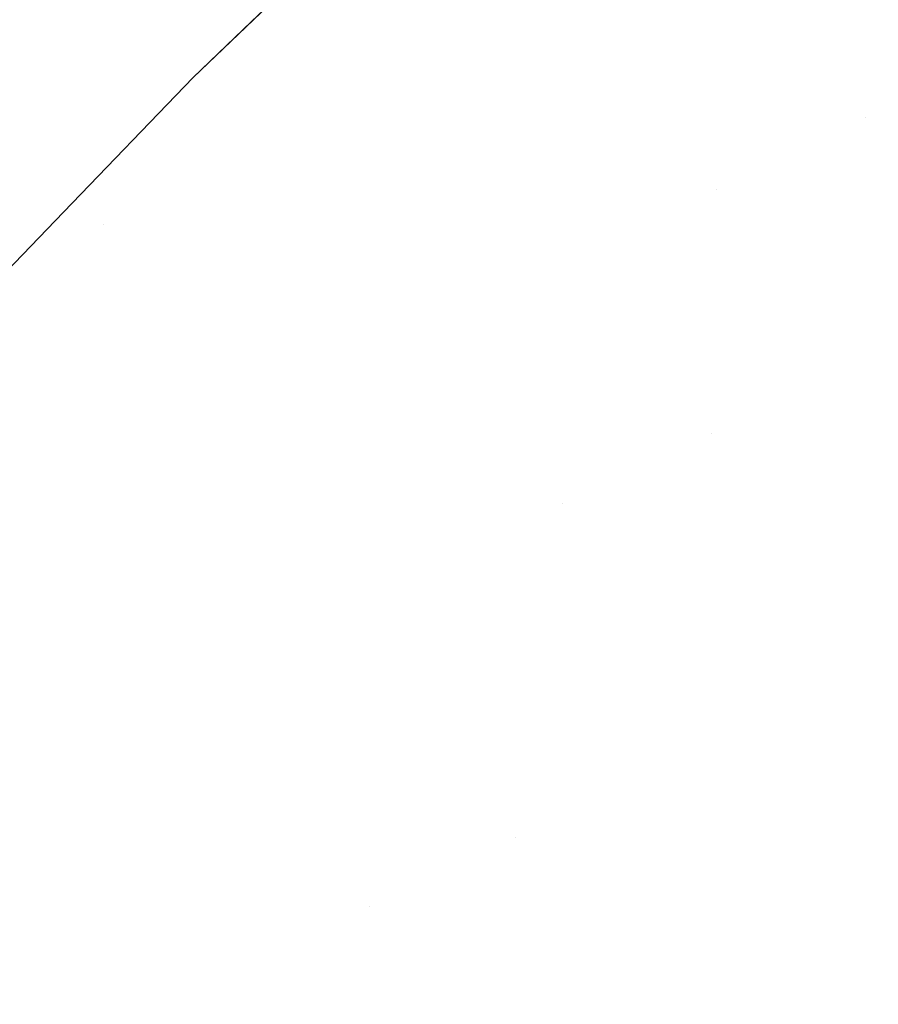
# Model space of a CAD drawing. Header units: centimetres. Extents: x -44.1 to 45.2, y 4.2 to 6.
# Tile 74 of 256: x -44.07035 to -44.0612, y 5.94152 to 5.95203. Entities that reach past the tile are written whole.
import ezdxf

# ---------------------------------------------------------------- set-up
doc = ezdxf.new("R2010")
doc.units = ezdxf.units.CM
doc.header["$LTSCALE"] = 2.54
doc.layers.add('Lucido design-1', color=7, linetype='Continuous')

# ---------------------------------------------------------------- blocks, each defined once
blk = doc.blocks.new('Gruppo-4-1')
at = {"color": 7, "linetype": 'Continuous', "lineweight": 9}
for points, invisible_edges in [([(-44.065263, 5.954512, -2313.02217), (-44.068503, 5.951409, -2313.02217), (-44.068503, 5.951409, -2312.42217), (-44.067878, 5.952007, -2312.42217)], 10), ([(-44.067871, 5.952011, -2313.023732), (-44.068503, 5.951409, -2313.02217), (-44.065263, 5.954512, -2313.02217), (-44.065751, 5.954038, -2313.023732)], 13), ([(-44.067878, 5.952007, -2312.42217), (-44.066826, 5.953015, -2312.42217), (-44.065263, 5.954512, -2313.02217)], 10), ([(-44.065751, 5.954038, -2313.023732), (-44.0657, 5.954018, -2313.025294), (-44.067818, 5.951992, -2313.025294), (-44.067871, 5.952011, -2313.023732)], 15), ([(-44.067731, 5.95196, -2313.026855), (-44.067818, 5.951992, -2313.025294), (-44.0657, 5.954018, -2313.025294), (-44.065614, 5.953985, -2313.026855)], 15), ([(-44.065614, 5.953985, -2313.026855), (-44.065493, 5.953939, -2313.028414), (-44.067609, 5.951916, -2313.028414), (-44.067731, 5.95196, -2313.026855)], 15), ([(-44.067452, 5.951859, -2313.029971), (-44.067609, 5.951916, -2313.028414), (-44.065493, 5.953939, -2313.028414), (-44.065339, 5.95388, -2313.029971)], 15), ([(-44.065339, 5.95388, -2313.029971), (-44.06515, 5.953808, -2313.031524), (-44.06726, 5.95179, -2313.031524), (-44.067452, 5.951859, -2313.029971)], 15), ([(-44.067034, 5.951708, -2313.033075), (-44.06726, 5.95179, -2313.031524), (-44.06515, 5.953808, -2313.031524), (-44.064927, 5.953723, -2313.033075)], 15), ([(-44.064927, 5.953723, -2313.033075), (-44.064671, 5.953625, -2313.034621), (-44.066774, 5.951613, -2313.034621), (-44.067034, 5.951708, -2313.033075)], 15), ([(-44.066479, 5.951507, -2313.036163), (-44.066774, 5.951613, -2313.034621), (-44.064671, 5.953625, -2313.034621), (-44.06438, 5.953514, -2313.036163)], 15), ([(-44.06438, 5.953514, -2313.036163), (-44.064057, 5.95339, -2313.0377), (-44.066151, 5.951387, -2313.0377), (-44.066479, 5.951507, -2313.036163)], 15), ([(-44.065789, 5.951256, -2313.039231), (-44.066151, 5.951387, -2313.0377), (-44.064057, 5.95339, -2313.0377), (-44.0637, 5.953254, -2313.039231)], 15), ([(-44.060361, 5.953365, -2312.397555), (-44.061428, 5.952385, -2312.397555), (-44.060297, 5.951952, -2312.39459), (-44.059239, 5.952925, -2312.39459)], 15), ([(-44.0637, 5.953254, -2313.039231), (-44.06331, 5.953105, -2313.040757), (-44.065393, 5.951113, -2313.040757), (-44.065789, 5.951256, -2313.039231)], 15), ([(-44.064965, 5.950957, -2313.042275), (-44.065393, 5.951113, -2313.040757), (-44.06331, 5.953105, -2313.040757), (-44.062888, 5.952943, -2313.042275)], 15), ([(-44.062888, 5.952943, -2312.402065), (-44.06331, 5.953105, -2312.403583), (-44.064365, 5.952109, -2312.403583), (-44.06394, 5.95195, -2312.402065)], 15), ([(-44.066825, 5.953025, -2312.420608), (-44.066826, 5.953015, -2312.42217), (-44.067878, 5.952007, -2312.42217), (-44.067871, 5.952011, -2312.420608)], 13), ([(-44.067871, 5.952011, -2312.420608), (-44.067818, 5.951992, -2312.419046), (-44.066773, 5.953006, -2312.419046), (-44.066825, 5.953025, -2312.420608)], 15), ([(-44.066686, 5.952973, -2312.417485), (-44.066773, 5.953006, -2312.419046), (-44.067818, 5.951992, -2312.419046), (-44.067731, 5.95196, -2312.417485)], 15), ([(-44.067731, 5.95196, -2312.417485), (-44.067609, 5.951916, -2312.415926), (-44.066565, 5.952928, -2312.415926), (-44.066686, 5.952973, -2312.417485)], 15), ([(-44.066409, 5.95287, -2312.414369), (-44.066565, 5.952928, -2312.415926), (-44.067609, 5.951916, -2312.415926), (-44.067452, 5.951859, -2312.414369)], 15), ([(-44.067452, 5.951859, -2312.414369), (-44.06726, 5.95179, -2312.412816), (-44.066219, 5.952799, -2312.412816), (-44.066409, 5.95287, -2312.414369)], 15), ([(-44.062888, 5.952943, -2313.042275), (-44.062433, 5.952769, -2313.043786), (-44.064503, 5.95079, -2313.043786), (-44.064965, 5.950957, -2313.042275)], 15), ([(-44.06394, 5.95195, -2312.402065), (-44.063481, 5.95178, -2312.400554), (-44.062433, 5.952769, -2312.400554), (-44.062888, 5.952943, -2312.402065)], 15), ([(-44.065994, 5.952716, -2312.411265), (-44.066219, 5.952799, -2312.412816), (-44.06726, 5.95179, -2312.412816), (-44.067034, 5.951708, -2312.411265)], 15), ([(-44.064009, 5.950611, -2313.04529), (-44.064503, 5.95079, -2313.043786), (-44.062433, 5.952769, -2313.043786), (-44.061947, 5.952583, -2313.04529)], 15), ([(-44.061947, 5.952583, -2312.39905), (-44.062433, 5.952769, -2312.400554), (-44.063481, 5.95178, -2312.400554), (-44.062991, 5.951597, -2312.39905)], 15), ([(-44.067034, 5.951708, -2312.411265), (-44.066774, 5.951613, -2312.409719), (-44.065736, 5.952619, -2312.409719), (-44.065994, 5.952716, -2312.411265)], 15), ([(-44.065443, 5.952511, -2312.408177), (-44.065736, 5.952619, -2312.409719), (-44.066774, 5.951613, -2312.409719), (-44.066479, 5.951507, -2312.408177)], 15), ([(-44.061947, 5.952583, -2313.04529), (-44.061428, 5.952385, -2313.046785), (-44.063483, 5.95042, -2313.046785), (-44.064009, 5.950611, -2313.04529)], 15), ([(-44.062991, 5.951597, -2312.39905), (-44.062469, 5.951402, -2312.397555), (-44.061428, 5.952385, -2312.397555), (-44.061947, 5.952583, -2312.39905)], 15), ([(-44.066479, 5.951507, -2312.408177), (-44.066151, 5.951387, -2312.40664), (-44.065117, 5.952389, -2312.40664), (-44.065443, 5.952511, -2312.408177)], 15), ([(-44.064758, 5.952255, -2312.405108), (-44.065117, 5.952389, -2312.40664), (-44.066151, 5.951387, -2312.40664), (-44.065789, 5.951256, -2312.405108)], 15), ([(-44.062925, 5.950217, -2313.048272), (-44.063483, 5.95042, -2313.046785), (-44.061428, 5.952385, -2313.046785), (-44.060878, 5.952174, -2313.048272)], 15), ([(-44.061329, 5.950978, -2312.39459), (-44.060297, 5.951952, -2312.39459), (-44.061428, 5.952385, -2312.397555), (-44.062469, 5.951402, -2312.397555)], 15), ([(-44.065789, 5.951256, -2312.405108), (-44.065393, 5.951113, -2312.403583), (-44.064365, 5.952109, -2312.403583), (-44.064758, 5.952255, -2312.405108)], 15), ([(-44.060878, 5.952174, -2313.048272), (-44.060297, 5.951952, -2313.04975), (-44.062335, 5.950003, -2313.04975), (-44.062925, 5.950217, -2313.048272)], 15), ([(-44.068503, 5.951409, -2313.02217), (-44.067871, 5.952011, -2313.023732), (-44.069882, 5.949982, -2313.023732)], 11), ([(-44.067871, 5.952011, -2313.023732), (-44.067818, 5.951992, -2313.025294), (-44.069829, 5.949964, -2313.025294), (-44.069882, 5.949982, -2313.023732)], 15), ([(-44.06889, 5.950997, -2312.420608), (-44.068837, 5.950978, -2312.419046), (-44.067818, 5.951992, -2312.419046), (-44.067871, 5.952011, -2312.420608)], 15), ([(-44.068503, 5.951409, -2312.42217), (-44.06889, 5.950997, -2312.420608), (-44.067871, 5.952011, -2312.420608)], 11), ([(-44.067871, 5.952011, -2312.420608), (-44.067878, 5.952007, -2312.42217), (-44.068503, 5.951409, -2312.42217)], 9), ([(-44.06394, 5.95195, -2312.402065), (-44.064365, 5.952109, -2312.403583), (-44.065393, 5.951113, -2312.403583), (-44.064965, 5.950957, -2312.402065)], 15), ([(-44.06974, 5.949933, -2313.026855), (-44.069829, 5.949964, -2313.025294), (-44.067818, 5.951992, -2313.025294), (-44.067731, 5.95196, -2313.026855)], 15), ([(-44.067731, 5.95196, -2313.026855), (-44.067609, 5.951916, -2313.028414), (-44.069616, 5.949891, -2313.028414), (-44.06974, 5.949933, -2313.026855)], 15), ([(-44.069457, 5.949836, -2313.029971), (-44.069616, 5.949891, -2313.028414), (-44.067609, 5.951916, -2313.028414), (-44.067452, 5.951859, -2313.029971)], 15), ([(-44.067731, 5.95196, -2312.417485), (-44.067818, 5.951992, -2312.419046), (-44.068837, 5.950978, -2312.419046), (-44.068749, 5.950947, -2312.417485)], 15), ([(-44.068749, 5.950947, -2312.417485), (-44.068626, 5.950904, -2312.415926), (-44.067609, 5.951916, -2312.415926), (-44.067731, 5.95196, -2312.417485)], 15), ([(-44.067452, 5.951859, -2312.414369), (-44.067609, 5.951916, -2312.415926), (-44.068626, 5.950904, -2312.415926), (-44.068468, 5.950848, -2312.414369)], 15), ([(-44.064965, 5.950957, -2312.402065), (-44.064503, 5.95079, -2312.400554), (-44.063481, 5.95178, -2312.400554), (-44.06394, 5.95195, -2312.402065)], 15), ([(-44.061715, 5.949778, -2313.051217), (-44.062335, 5.950003, -2313.04975), (-44.060297, 5.951952, -2313.04975), (-44.059686, 5.951718, -2313.051217)], 15), ([(-44.060067, 5.950508, -2312.391665), (-44.059045, 5.951473, -2312.391665), (-44.060297, 5.951952, -2312.39459), (-44.061329, 5.950978, -2312.39459)], 15), ([(-44.067452, 5.951859, -2313.029971), (-44.06726, 5.95179, -2313.031524), (-44.069263, 5.949769, -2313.031524), (-44.069457, 5.949836, -2313.029971)], 15), ([(-44.068468, 5.950848, -2312.414369), (-44.068275, 5.95078, -2312.412816), (-44.06726, 5.95179, -2312.412816), (-44.067452, 5.951859, -2312.414369)], 15), ([(-44.069034, 5.94969, -2313.033075), (-44.069263, 5.949769, -2313.031524), (-44.06726, 5.95179, -2313.031524), (-44.067034, 5.951708, -2313.033075)], 15), ([(-44.067034, 5.951708, -2313.033075), (-44.066774, 5.951613, -2313.034621), (-44.06877, 5.9496, -2313.034621), (-44.069034, 5.94969, -2313.033075)], 15), ([(-44.067034, 5.951708, -2312.411265), (-44.06726, 5.95179, -2312.412816), (-44.068275, 5.95078, -2312.412816), (-44.068047, 5.950699, -2312.411265)], 15), ([(-44.068047, 5.950699, -2312.411265), (-44.067785, 5.950607, -2312.409719), (-44.066774, 5.951613, -2312.409719), (-44.067034, 5.951708, -2312.411265)], 15), ([(-44.062991, 5.951597, -2312.39905), (-44.063481, 5.95178, -2312.400554), (-44.064503, 5.95079, -2312.400554), (-44.064009, 5.950611, -2312.39905)], 15), ([(-44.059686, 5.951718, -2313.051217), (-44.059045, 5.951473, -2313.052675), (-44.061064, 5.949542, -2313.052675), (-44.061715, 5.949778, -2313.051217)], 15), ([(-44.068471, 5.949497, -2313.036163), (-44.06877, 5.9496, -2313.034621), (-44.066774, 5.951613, -2313.034621), (-44.066479, 5.951507, -2313.036163)], 15), ([(-44.066479, 5.951507, -2312.408177), (-44.066774, 5.951613, -2312.409719), (-44.067785, 5.950607, -2312.409719), (-44.067489, 5.950502, -2312.408177)], 15), ([(-44.064009, 5.950611, -2312.39905), (-44.063483, 5.95042, -2312.397555), (-44.062469, 5.951402, -2312.397555), (-44.062991, 5.951597, -2312.39905)], 15), ([(-44.066479, 5.951507, -2313.036163), (-44.066151, 5.951387, -2313.0377), (-44.068138, 5.949383, -2313.0377), (-44.068471, 5.949497, -2313.036163)], 15), ([(-44.067489, 5.950502, -2312.408177), (-44.067158, 5.950385, -2312.40664), (-44.066151, 5.951387, -2312.40664), (-44.066479, 5.951507, -2312.408177)], 15), ([(-44.06889, 5.950997, -2312.420608), (-44.068503, 5.951409, -2312.42217), (-44.069884, 5.949973, -2312.42217), (-44.069882, 5.949982, -2312.420608)], 13), ([(-44.069884, 5.949973, -2312.42217), (-44.068503, 5.951409, -2312.42217), (-44.068503, 5.951409, -2313.02217), (-44.069884, 5.949973, -2313.02217)], 10), ([(-44.069882, 5.949982, -2313.023732), (-44.069884, 5.949973, -2313.02217), (-44.068503, 5.951409, -2313.02217)], 9), ([(-44.067771, 5.949256, -2313.039231), (-44.068138, 5.949383, -2313.0377), (-44.066151, 5.951387, -2313.0377), (-44.065789, 5.951256, -2313.039231)], 15), ([(-44.065789, 5.951256, -2312.405108), (-44.066151, 5.951387, -2312.40664), (-44.067158, 5.950385, -2312.40664), (-44.066793, 5.950256, -2312.405108)], 15), ([(-44.062469, 5.951402, -2312.397555), (-44.063483, 5.95042, -2312.397555), (-44.062925, 5.950217, -2312.396068)], 11), ([(-44.061329, 5.950978, -2312.39459), (-44.062469, 5.951402, -2312.397555), (-44.062925, 5.950217, -2312.396068)], 11), ([(-44.065789, 5.951256, -2313.039231), (-44.065393, 5.951113, -2313.040757), (-44.06737, 5.949119, -2313.040757), (-44.067771, 5.949256, -2313.039231)], 15), ([(-44.066793, 5.950256, -2312.405108), (-44.066395, 5.950116, -2312.403583), (-44.065393, 5.951113, -2312.403583), (-44.065789, 5.951256, -2312.405108)], 15), ([(-44.066935, 5.948969, -2313.042275), (-44.06737, 5.949119, -2313.040757), (-44.065393, 5.951113, -2313.040757), (-44.064965, 5.950957, -2313.042275)], 15), ([(-44.064965, 5.950957, -2312.402065), (-44.065393, 5.951113, -2312.403583), (-44.066395, 5.950116, -2312.403583), (-44.065963, 5.949963, -2312.402065)], 15), ([(-44.069882, 5.949982, -2312.420608), (-44.069829, 5.949964, -2312.419046), (-44.068837, 5.950978, -2312.419046), (-44.06889, 5.950997, -2312.420608)], 15), ([(-44.068749, 5.950947, -2312.417485), (-44.068837, 5.950978, -2312.419046), (-44.069829, 5.949964, -2312.419046), (-44.06974, 5.949933, -2312.417485)], 15), ([(-44.064965, 5.950957, -2313.042275), (-44.064503, 5.95079, -2313.043786), (-44.066467, 5.948808, -2313.043786), (-44.066935, 5.948969, -2313.042275)], 15), ([(-44.065963, 5.949963, -2312.402065), (-44.065498, 5.949799, -2312.400554), (-44.064503, 5.95079, -2312.400554), (-44.064965, 5.950957, -2312.402065)], 15), ([(-44.062925, 5.950217, -2312.396068), (-44.062335, 5.950003, -2312.39459), (-44.061329, 5.950978, -2312.39459)], 11), ([(-44.061329, 5.950978, -2312.39459), (-44.062335, 5.950003, -2312.39459), (-44.061064, 5.949542, -2312.391665), (-44.060067, 5.950508, -2312.391665)], 15), ([(-44.06974, 5.949933, -2312.417485), (-44.069616, 5.949891, -2312.415926), (-44.068626, 5.950904, -2312.415926), (-44.068749, 5.950947, -2312.417485)], 15), ([(-44.068468, 5.950848, -2312.414369), (-44.068626, 5.950904, -2312.415926), (-44.069616, 5.949891, -2312.415926), (-44.069457, 5.949836, -2312.414369)], 15), ([(-44.069457, 5.949836, -2312.414369), (-44.069263, 5.949769, -2312.412816), (-44.068275, 5.95078, -2312.412816), (-44.068468, 5.950848, -2312.414369)], 15), ([(-44.068047, 5.950699, -2312.411265), (-44.068275, 5.95078, -2312.412816), (-44.069263, 5.949769, -2312.412816), (-44.069034, 5.94969, -2312.411265)], 15), ([(-44.065966, 5.948636, -2313.04529), (-44.066467, 5.948808, -2313.043786), (-44.064503, 5.95079, -2313.043786), (-44.064009, 5.950611, -2313.04529)], 15), ([(-44.064009, 5.950611, -2312.39905), (-44.064503, 5.95079, -2312.400554), (-44.065498, 5.949799, -2312.400554), (-44.065, 5.949623, -2312.39905)], 15), ([(-44.069034, 5.94969, -2312.411265), (-44.06877, 5.9496, -2312.409719), (-44.067785, 5.950607, -2312.409719), (-44.068047, 5.950699, -2312.411265)], 15), ([(-44.067489, 5.950502, -2312.408177), (-44.067785, 5.950607, -2312.409719), (-44.06877, 5.9496, -2312.409719), (-44.068471, 5.949497, -2312.408177)], 15), ([(-44.064009, 5.950611, -2313.04529), (-44.063483, 5.95042, -2313.046785), (-44.065432, 5.948453, -2313.046785), (-44.065966, 5.948636, -2313.04529)], 15), ([(-44.065, 5.949623, -2312.39905), (-44.06447, 5.949436, -2312.397555), (-44.063483, 5.95042, -2312.397555), (-44.064009, 5.950611, -2312.39905)], 15), ([(-44.068471, 5.949497, -2312.408177), (-44.068138, 5.949383, -2312.40664), (-44.067158, 5.950385, -2312.40664), (-44.067489, 5.950502, -2312.408177)], 15), ([(-44.066793, 5.950256, -2312.405108), (-44.067158, 5.950385, -2312.40664), (-44.068138, 5.949383, -2312.40664), (-44.067771, 5.949256, -2312.405108)], 15), ([(-44.064866, 5.948258, -2313.048272), (-44.065432, 5.948453, -2313.046785), (-44.063483, 5.95042, -2313.046785), (-44.062925, 5.950217, -2313.048272)], 15), ([(-44.062925, 5.950217, -2312.396068), (-44.063483, 5.95042, -2312.397555), (-44.06447, 5.949436, -2312.397555), (-44.063908, 5.949238, -2312.396068)], 15), ([(-44.067771, 5.949256, -2312.405108), (-44.06737, 5.949119, -2312.403583), (-44.066395, 5.950116, -2312.403583), (-44.066793, 5.950256, -2312.405108)], 15), ([(-44.065963, 5.949963, -2312.402065), (-44.066395, 5.950116, -2312.403583), (-44.06737, 5.949119, -2312.403583), (-44.066935, 5.948969, -2312.402065)], 15), ([(-44.062925, 5.950217, -2313.048272), (-44.062335, 5.950003, -2313.04975), (-44.064269, 5.948053, -2313.04975), (-44.064866, 5.948258, -2313.048272)], 15), ([(-44.063908, 5.949238, -2312.396068), (-44.063315, 5.949028, -2312.39459), (-44.062335, 5.950003, -2312.39459), (-44.062925, 5.950217, -2312.396068)], 15), ([(-44.071442, 5.948354, -2312.42217), (-44.071787, 5.947953, -2312.420608), (-44.069882, 5.949982, -2312.420608)], 11), ([(-44.071787, 5.947953, -2312.420608), (-44.071733, 5.947935, -2312.419046), (-44.069829, 5.949964, -2312.419046), (-44.069882, 5.949982, -2312.420608)], 15), ([(-44.069882, 5.949982, -2313.023732), (-44.071787, 5.947953, -2313.023732), (-44.071442, 5.948354, -2313.02217)], 11), ([(-44.069882, 5.949982, -2313.023732), (-44.069829, 5.949964, -2313.025294), (-44.071733, 5.947935, -2313.025294), (-44.071787, 5.947953, -2313.023732)], 15), ([(-44.06974, 5.949933, -2312.417485), (-44.069829, 5.949964, -2312.419046), (-44.071733, 5.947935, -2312.419046), (-44.071644, 5.947906, -2312.417485)], 15), ([(-44.071644, 5.947906, -2313.026855), (-44.071733, 5.947935, -2313.025294), (-44.069829, 5.949964, -2313.025294), (-44.06974, 5.949933, -2313.026855)], 15), ([(-44.071644, 5.947906, -2312.417485), (-44.071518, 5.947865, -2312.415926), (-44.069616, 5.949891, -2312.415926), (-44.06974, 5.949933, -2312.417485)], 15), ([(-44.06974, 5.949933, -2313.026855), (-44.069616, 5.949891, -2313.028414), (-44.071518, 5.947865, -2313.028414), (-44.071644, 5.947906, -2313.026855)], 15), ([(-44.069882, 5.949982, -2312.420608), (-44.069884, 5.949973, -2312.42217), (-44.071442, 5.948354, -2312.42217)], 9), ([(-44.071442, 5.948354, -2313.02217), (-44.069884, 5.949973, -2313.02217), (-44.069882, 5.949982, -2313.023732)], 10), ([(-44.069884, 5.949973, -2313.02217), (-44.071442, 5.948354, -2313.02217), (-44.071442, 5.948354, -2312.42217), (-44.069884, 5.949973, -2312.42217)], 10), ([(-44.066935, 5.948969, -2312.402065), (-44.066467, 5.948808, -2312.400554), (-44.065498, 5.949799, -2312.400554), (-44.065963, 5.949963, -2312.402065)], 15), ([(-44.063639, 5.947837, -2313.051217), (-44.064269, 5.948053, -2313.04975), (-44.062335, 5.950003, -2313.04975), (-44.061715, 5.949778, -2313.051217)], 15), ([(-44.062034, 5.948576, -2312.391665), (-44.061064, 5.949542, -2312.391665), (-44.062335, 5.950003, -2312.39459), (-44.063315, 5.949028, -2312.39459)], 15), ([(-44.069457, 5.949836, -2312.414369), (-44.069616, 5.949891, -2312.415926), (-44.071518, 5.947865, -2312.415926), (-44.071357, 5.947813, -2312.414369)], 15), ([(-44.071357, 5.947813, -2313.029971), (-44.071518, 5.947865, -2313.028414), (-44.069616, 5.949891, -2313.028414), (-44.069457, 5.949836, -2313.029971)], 15), ([(-44.069457, 5.949836, -2312.414369), (-44.071357, 5.947813, -2312.414369), (-44.07116, 5.947749, -2312.412816), (-44.070225, 5.948759, -2312.412816)], 15), ([(-44.069457, 5.949836, -2313.029971), (-44.069263, 5.949769, -2313.031524), (-44.07116, 5.947749, -2313.031524), (-44.071357, 5.947813, -2313.029971)], 15), ([(-44.070225, 5.948759, -2312.412816), (-44.069263, 5.949769, -2312.412816), (-44.069457, 5.949836, -2312.414369)], 11), ([(-44.070928, 5.947673, -2313.033075), (-44.07116, 5.947749, -2313.031524), (-44.069263, 5.949769, -2313.031524), (-44.069034, 5.94969, -2313.033075)], 15), ([(-44.069034, 5.94969, -2312.411265), (-44.069263, 5.949769, -2312.412816), (-44.070225, 5.948759, -2312.412816), (-44.069994, 5.948682, -2312.411265)], 15), ([(-44.065, 5.949623, -2312.39905), (-44.065498, 5.949799, -2312.400554), (-44.066467, 5.948808, -2312.400554), (-44.065966, 5.948636, -2312.39905)], 15), ([(-44.061715, 5.949778, -2313.051217), (-44.061064, 5.949542, -2313.052675), (-44.062979, 5.94761, -2313.052675), (-44.063639, 5.947837, -2313.051217)], 15), ([(-44.069034, 5.94969, -2313.033075), (-44.06877, 5.9496, -2313.034621), (-44.07066, 5.947586, -2313.034621), (-44.070928, 5.947673, -2313.033075)], 15), ([(-44.070358, 5.947488, -2313.036163), (-44.07066, 5.947586, -2313.034621), (-44.06877, 5.9496, -2313.034621), (-44.068471, 5.949497, -2313.036163)], 15), ([(-44.069994, 5.948682, -2312.411265), (-44.069728, 5.948593, -2312.409719), (-44.06877, 5.9496, -2312.409719), (-44.069034, 5.94969, -2312.411265)], 15), ([(-44.068471, 5.949497, -2312.408177), (-44.06877, 5.9496, -2312.409719), (-44.069728, 5.948593, -2312.409719), (-44.069428, 5.948492, -2312.408177)], 15), ([(-44.065966, 5.948636, -2312.39905), (-44.065432, 5.948453, -2312.397555), (-44.06447, 5.949436, -2312.397555), (-44.065, 5.949623, -2312.39905)], 15), ([(-44.068471, 5.949497, -2313.036163), (-44.068138, 5.949383, -2313.0377), (-44.07002, 5.947378, -2313.0377), (-44.070358, 5.947488, -2313.036163)], 15), ([(-44.069428, 5.948492, -2312.408177), (-44.069092, 5.94838, -2312.40664), (-44.068138, 5.949383, -2312.40664), (-44.068471, 5.949497, -2312.408177)], 15), ([(-44.062288, 5.947372, -2313.054122), (-44.062979, 5.94761, -2313.052675), (-44.061064, 5.949542, -2313.052675), (-44.060382, 5.949295, -2313.054122)], 15), ([(-44.060632, 5.948081, -2312.388781), (-44.059671, 5.949037, -2312.388781), (-44.061064, 5.949542, -2312.391665), (-44.062034, 5.948576, -2312.391665)], 15), ([(-44.069648, 5.947257, -2313.039231), (-44.07002, 5.947378, -2313.0377), (-44.068138, 5.949383, -2313.0377), (-44.067771, 5.949256, -2313.039231)], 15), ([(-44.067771, 5.949256, -2312.405108), (-44.068138, 5.949383, -2312.40664), (-44.069092, 5.94838, -2312.40664), (-44.068723, 5.948256, -2312.405108)], 15), ([(-44.063908, 5.949238, -2312.396068), (-44.06447, 5.949436, -2312.397555), (-44.065432, 5.948453, -2312.397555), (-44.064866, 5.948258, -2312.396068)], 15), ([(-44.060382, 5.949295, -2313.054122), (-44.059671, 5.949037, -2313.055559), (-44.061568, 5.947124, -2313.055559), (-44.062288, 5.947372, -2313.054122)], 15), ([(-44.067771, 5.949256, -2313.039231), (-44.06737, 5.949119, -2313.040757), (-44.069242, 5.947125, -2313.040757), (-44.069648, 5.947257, -2313.039231)], 15), ([(-44.068723, 5.948256, -2312.405108), (-44.068319, 5.948121, -2312.403583), (-44.06737, 5.949119, -2312.403583), (-44.067771, 5.949256, -2312.405108)], 15), ([(-44.064866, 5.948258, -2312.396068), (-44.064269, 5.948053, -2312.39459), (-44.063315, 5.949028, -2312.39459), (-44.063908, 5.949238, -2312.396068)], 15), ([(-44.068802, 5.946981, -2313.042275), (-44.069242, 5.947125, -2313.040757), (-44.06737, 5.949119, -2313.040757), (-44.066935, 5.948969, -2313.042275)], 15), ([(-44.066935, 5.948969, -2312.402065), (-44.06737, 5.949119, -2312.403583), (-44.068319, 5.948121, -2312.403583), (-44.067881, 5.947975, -2312.402065)], 15), ([(-44.066935, 5.948969, -2313.042275), (-44.066467, 5.948808, -2313.043786), (-44.068327, 5.946827, -2313.043786), (-44.068802, 5.946981, -2313.042275)], 15), ([(-44.067881, 5.947975, -2312.402065), (-44.06741, 5.947817, -2312.400554), (-44.066467, 5.948808, -2312.400554), (-44.066935, 5.948969, -2312.402065)], 15), ([(-44.063315, 5.949028, -2312.39459), (-44.064269, 5.948053, -2312.39459), (-44.062979, 5.94761, -2312.391665), (-44.062034, 5.948576, -2312.391665)], 15), ([(-44.060817, 5.946867, -2313.056983), (-44.061568, 5.947124, -2313.055559), (-44.059671, 5.949037, -2313.055559), (-44.058931, 5.948769, -2313.056983)], 15), ([(-44.069994, 5.948682, -2312.411265), (-44.070225, 5.948759, -2312.412816), (-44.07116, 5.947749, -2312.412816), (-44.070928, 5.947673, -2312.411265)], 15), ([(-44.06782, 5.946662, -2313.04529), (-44.068327, 5.946827, -2313.043786), (-44.066467, 5.948808, -2313.043786), (-44.065966, 5.948636, -2313.04529)], 15), ([(-44.065966, 5.948636, -2312.39905), (-44.066467, 5.948808, -2312.400554), (-44.06741, 5.947817, -2312.400554), (-44.066906, 5.947649, -2312.39905)], 15), ([(-44.070928, 5.947673, -2312.411265), (-44.07066, 5.947586, -2312.409719), (-44.069728, 5.948593, -2312.409719), (-44.069994, 5.948682, -2312.411265)], 15), ([(-44.069428, 5.948492, -2312.408177), (-44.069728, 5.948593, -2312.409719), (-44.07066, 5.947586, -2312.409719), (-44.070358, 5.947488, -2312.408177)], 15), ([(-44.065966, 5.948636, -2313.04529), (-44.065432, 5.948453, -2313.046785), (-44.067279, 5.946486, -2313.046785), (-44.06782, 5.946662, -2313.04529)], 15), ([(-44.066906, 5.947649, -2312.39905), (-44.066368, 5.947469, -2312.397555), (-44.065432, 5.948453, -2312.397555), (-44.065966, 5.948636, -2312.39905)], 15), ([(-44.062034, 5.948576, -2312.391665), (-44.062979, 5.94761, -2312.391665), (-44.061568, 5.947124, -2312.388781), (-44.060632, 5.948081, -2312.388781)], 15), ([(-44.070358, 5.947488, -2312.408177), (-44.07002, 5.947378, -2312.40664), (-44.069092, 5.94838, -2312.40664), (-44.069428, 5.948492, -2312.408177)], 15), ([(-44.066706, 5.946299, -2313.048272), (-44.067279, 5.946486, -2313.046785), (-44.065432, 5.948453, -2313.046785), (-44.064866, 5.948258, -2313.048272)], 15), ([(-44.064866, 5.948258, -2312.396068), (-44.065432, 5.948453, -2312.397555), (-44.066368, 5.947469, -2312.397555), (-44.065799, 5.947279, -2312.396068)], 15), ([(-44.068723, 5.948256, -2312.405108), (-44.069092, 5.94838, -2312.40664), (-44.07002, 5.947378, -2312.40664), (-44.069648, 5.947257, -2312.405108)], 15), ([(-44.069648, 5.947257, -2312.405108), (-44.069242, 5.947125, -2312.403583), (-44.068319, 5.948121, -2312.403583), (-44.068723, 5.948256, -2312.405108)], 15), ([(-44.064866, 5.948258, -2313.048272), (-44.064269, 5.948053, -2313.04975), (-44.0661, 5.946102, -2313.04975), (-44.066706, 5.946299, -2313.048272)], 15), ([(-44.065799, 5.947279, -2312.396068), (-44.065197, 5.947077, -2312.39459), (-44.064269, 5.948053, -2312.39459), (-44.064866, 5.948258, -2312.396068)], 15), ([(-44.067881, 5.947975, -2312.402065), (-44.068319, 5.948121, -2312.403583), (-44.069242, 5.947125, -2312.403583), (-44.068802, 5.946981, -2312.402065)], 15), ([(-44.065463, 5.945895, -2313.051217), (-44.0661, 5.946102, -2313.04975), (-44.064269, 5.948053, -2313.04975), (-44.063639, 5.947837, -2313.051217)], 15), ([(-44.064269, 5.948053, -2312.39459), (-44.065197, 5.947077, -2312.39459), (-44.064564, 5.946865, -2312.393122)], 11), ([(-44.062979, 5.94761, -2312.391665), (-44.064269, 5.948053, -2312.39459), (-44.064564, 5.946865, -2312.393122)], 11), ([(-44.060632, 5.948081, -2312.388781), (-44.061568, 5.947124, -2312.388781), (-44.060038, 5.946599, -2312.385944), (-44.059113, 5.947545, -2312.385944)], 15), ([(-44.068802, 5.946981, -2312.402065), (-44.068327, 5.946827, -2312.400554), (-44.06741, 5.947817, -2312.400554), (-44.067881, 5.947975, -2312.402065)], 15), ([(-44.066906, 5.947649, -2312.39905), (-44.06741, 5.947817, -2312.400554), (-44.068327, 5.946827, -2312.400554), (-44.06782, 5.946662, -2312.39905)], 15), ([(-44.063639, 5.947837, -2313.051217), (-44.062979, 5.94761, -2313.052675), (-44.064794, 5.945677, -2313.052675), (-44.065463, 5.945895, -2313.051217)], 15), ([(-44.06782, 5.946662, -2312.39905), (-44.067279, 5.946486, -2312.397555), (-44.066368, 5.947469, -2312.397555), (-44.066906, 5.947649, -2312.39905)], 15), ([(-44.064094, 5.945449, -2313.054122), (-44.064794, 5.945677, -2313.052675), (-44.062979, 5.94761, -2313.052675), (-44.062288, 5.947372, -2313.054122)], 15), ([(-44.064564, 5.946865, -2312.393122), (-44.063899, 5.946643, -2312.391665), (-44.062979, 5.94761, -2312.391665)], 11), ([(-44.062478, 5.946168, -2312.388781), (-44.061568, 5.947124, -2312.388781), (-44.062979, 5.94761, -2312.391665), (-44.063899, 5.946643, -2312.391665)], 15), ([(-44.070358, 5.947488, -2313.036163), (-44.07002, 5.947378, -2313.0377), (-44.0718, 5.945375, -2313.0377), (-44.072142, 5.945481, -2313.036163)], 15), ([(-44.071262, 5.946484, -2312.408177), (-44.070923, 5.946376, -2312.40664), (-44.07002, 5.947378, -2312.40664), (-44.070358, 5.947488, -2312.408177)], 15), ([(-44.065799, 5.947279, -2312.396068), (-44.066368, 5.947469, -2312.397555), (-44.067279, 5.946486, -2312.397555), (-44.066706, 5.946299, -2312.396068)], 15), ([(-44.071423, 5.945259, -2313.039231), (-44.0718, 5.945375, -2313.0377), (-44.07002, 5.947378, -2313.0377), (-44.069648, 5.947257, -2313.039231)], 15), ([(-44.069648, 5.947257, -2312.405108), (-44.07002, 5.947378, -2312.40664), (-44.070923, 5.946376, -2312.40664), (-44.070549, 5.946258, -2312.405108)], 15), ([(-44.062288, 5.947372, -2313.054122), (-44.061568, 5.947124, -2313.055559), (-44.063364, 5.945212, -2313.055559), (-44.064094, 5.945449, -2313.054122)], 15), ([(-44.069648, 5.947257, -2313.039231), (-44.069242, 5.947125, -2313.040757), (-44.071012, 5.945133, -2313.040757), (-44.071423, 5.945259, -2313.039231)], 15), ([(-44.070549, 5.946258, -2312.405108), (-44.07014, 5.946128, -2312.403583), (-44.069242, 5.947125, -2312.403583), (-44.069648, 5.947257, -2312.405108)], 15), ([(-44.066706, 5.946299, -2312.396068), (-44.0661, 5.946102, -2312.39459), (-44.065197, 5.947077, -2312.39459), (-44.065799, 5.947279, -2312.396068)], 15), ([(-44.070566, 5.944996, -2313.042275), (-44.071012, 5.945133, -2313.040757), (-44.069242, 5.947125, -2313.040757), (-44.068802, 5.946981, -2313.042275)], 15), ([(-44.068802, 5.946981, -2312.402065), (-44.069242, 5.947125, -2312.403583), (-44.07014, 5.946128, -2312.403583), (-44.069696, 5.945988, -2312.402065)], 15), ([(-44.064564, 5.946865, -2312.393122), (-44.065197, 5.947077, -2312.39459), (-44.0661, 5.946102, -2312.39459), (-44.065463, 5.945895, -2312.393122)], 15), ([(-44.062603, 5.944964, -2313.056983), (-44.063364, 5.945212, -2313.055559), (-44.061568, 5.947124, -2313.055559), (-44.060817, 5.946867, -2313.056983)], 15), ([(-44.060938, 5.945653, -2312.385944), (-44.060038, 5.946599, -2312.385944), (-44.061568, 5.947124, -2312.388781), (-44.062478, 5.946168, -2312.388781)], 15), ([(-44.068802, 5.946981, -2313.042275), (-44.068327, 5.946827, -2313.043786), (-44.070086, 5.944848, -2313.043786), (-44.070566, 5.944996, -2313.042275)], 15), ([(-44.069696, 5.945988, -2312.402065), (-44.069219, 5.945837, -2312.400554), (-44.068327, 5.946827, -2312.400554), (-44.068802, 5.946981, -2312.402065)], 15), ([(-44.065463, 5.945895, -2312.393122), (-44.064794, 5.945677, -2312.391665), (-44.063899, 5.946643, -2312.391665), (-44.064564, 5.946865, -2312.393122)], 15), ([(-44.060817, 5.946867, -2313.056983), (-44.060038, 5.946599, -2313.058396), (-44.061814, 5.944707, -2313.058396), (-44.062603, 5.944964, -2313.056983)], 15), ([(-44.069572, 5.94469, -2313.04529), (-44.070086, 5.944848, -2313.043786), (-44.068327, 5.946827, -2313.043786), (-44.06782, 5.946662, -2313.04529)], 15), ([(-44.06782, 5.946662, -2312.39905), (-44.068327, 5.946827, -2312.400554), (-44.069219, 5.945837, -2312.400554), (-44.068709, 5.945675, -2312.39905)], 15), ([(-44.06782, 5.946662, -2313.04529), (-44.067279, 5.946486, -2313.046785), (-44.069025, 5.944521, -2313.046785), (-44.069572, 5.94469, -2313.04529)], 15), ([(-44.068709, 5.945675, -2312.39905), (-44.068165, 5.945503, -2312.397555), (-44.067279, 5.946486, -2312.397555), (-44.06782, 5.946662, -2312.39905)], 15), ([(-44.063899, 5.946643, -2312.391665), (-44.064794, 5.945677, -2312.391665), (-44.063364, 5.945212, -2312.388781), (-44.062478, 5.946168, -2312.388781)], 15), ([(-44.060995, 5.944441, -2313.059797), (-44.061814, 5.944707, -2313.058396), (-44.060038, 5.946599, -2313.058396), (-44.059229, 5.946321, -2313.059797)], 15), ([(-44.068445, 5.944342, -2313.048272), (-44.069025, 5.944521, -2313.046785), (-44.067279, 5.946486, -2313.046785), (-44.066706, 5.946299, -2313.048272)], 15), ([(-44.066706, 5.946299, -2312.396068), (-44.067279, 5.946486, -2312.397555), (-44.068165, 5.945503, -2312.397555), (-44.067588, 5.94532, -2312.396068)], 15), ([(-44.071423, 5.945259, -2312.405108), (-44.071012, 5.945133, -2312.403583), (-44.07014, 5.946128, -2312.403583), (-44.070549, 5.946258, -2312.405108)], 15), ([(-44.066706, 5.946299, -2313.048272), (-44.0661, 5.946102, -2313.04975), (-44.067832, 5.944154, -2313.04975), (-44.068445, 5.944342, -2313.048272)], 15), ([(-44.067588, 5.94532, -2312.396068), (-44.066978, 5.945128, -2312.39459), (-44.0661, 5.946102, -2312.39459), (-44.066706, 5.946299, -2312.396068)], 15), ([(-44.069696, 5.945988, -2312.402065), (-44.07014, 5.946128, -2312.403583), (-44.071012, 5.945133, -2312.403583), (-44.070566, 5.944996, -2312.402065)], 15), ([(-44.062478, 5.946168, -2312.388781), (-44.063364, 5.945212, -2312.388781), (-44.061814, 5.944707, -2312.385944), (-44.060938, 5.945653, -2312.385944)], 15), ([(-44.067186, 5.943955, -2313.051217), (-44.067832, 5.944154, -2313.04975), (-44.0661, 5.946102, -2313.04975), (-44.065463, 5.945895, -2313.051217)], 15), ([(-44.065463, 5.945895, -2312.393122), (-44.0661, 5.946102, -2312.39459), (-44.066978, 5.945128, -2312.39459), (-44.066337, 5.944924, -2312.393122)], 15), ([(-44.070566, 5.944996, -2312.402065), (-44.070086, 5.944848, -2312.400554), (-44.069219, 5.945837, -2312.400554), (-44.069696, 5.945988, -2312.402065)], 15), ([(-44.068709, 5.945675, -2312.39905), (-44.069219, 5.945837, -2312.400554), (-44.070086, 5.944848, -2312.400554), (-44.069572, 5.94469, -2312.39905)], 15), ([(-44.065463, 5.945895, -2313.051217), (-44.064794, 5.945677, -2313.052675), (-44.066509, 5.943747, -2313.052675), (-44.067186, 5.943955, -2313.051217)], 15), ([(-44.066337, 5.944924, -2312.393122), (-44.065664, 5.944711, -2312.391665), (-44.064794, 5.945677, -2312.391665), (-44.065463, 5.945895, -2312.393122)], 15), ([(-44.069572, 5.94469, -2312.39905), (-44.069025, 5.944521, -2312.397555), (-44.068165, 5.945503, -2312.397555), (-44.068709, 5.945675, -2312.39905)], 15), ([(-44.065801, 5.943528, -2313.054122), (-44.066509, 5.943747, -2313.052675), (-44.064794, 5.945677, -2313.052675), (-44.064094, 5.945449, -2313.054122)], 15), ([(-44.064225, 5.944256, -2312.388781), (-44.063364, 5.945212, -2312.388781), (-44.064794, 5.945677, -2312.391665), (-44.065664, 5.944711, -2312.391665)], 15), ([(-44.060938, 5.945653, -2312.385944), (-44.061814, 5.944707, -2312.385944), (-44.060148, 5.944165, -2312.383155), (-44.059283, 5.945099, -2312.383155)], 15), ([(-44.067588, 5.94532, -2312.396068), (-44.068165, 5.945503, -2312.397555), (-44.069025, 5.944521, -2312.397555), (-44.068445, 5.944342, -2312.396068)], 15), ([(-44.064094, 5.945449, -2313.054122), (-44.063364, 5.945212, -2313.055559), (-44.065062, 5.943301, -2313.055559), (-44.065801, 5.943528, -2313.054122)], 15), ([(-44.068445, 5.944342, -2312.396068), (-44.067832, 5.944154, -2312.39459), (-44.066978, 5.945128, -2312.39459), (-44.067588, 5.94532, -2312.396068)], 15), ([(-44.064292, 5.943064, -2313.056983), (-44.065062, 5.943301, -2313.055559), (-44.063364, 5.945212, -2313.055559), (-44.062603, 5.944964, -2313.056983)], 15), ([(-44.062665, 5.943762, -2312.385944), (-44.061814, 5.944707, -2312.385944), (-44.063364, 5.945212, -2312.388781), (-44.064225, 5.944256, -2312.388781)], 15), ([(-44.066337, 5.944924, -2312.393122), (-44.066978, 5.945128, -2312.39459), (-44.067832, 5.944154, -2312.39459), (-44.067186, 5.943955, -2312.393122)], 15), ([(-44.070566, 5.944996, -2313.042275), (-44.070086, 5.944848, -2313.043786), (-44.071746, 5.942873, -2313.043786), (-44.072231, 5.943014, -2313.042275)], 15), ([(-44.071411, 5.944004, -2312.402065), (-44.070928, 5.94386, -2312.400554), (-44.070086, 5.944848, -2312.400554), (-44.070566, 5.944996, -2312.402065)], 15), ([(-44.067186, 5.943955, -2312.393122), (-44.066509, 5.943747, -2312.391665), (-44.065664, 5.944711, -2312.391665), (-44.066337, 5.944924, -2312.393122)], 15), ([(-44.062603, 5.944964, -2313.056983), (-44.061814, 5.944707, -2313.058396), (-44.063493, 5.942818, -2313.058396), (-44.064292, 5.943064, -2313.056983)], 15), ([(-44.071226, 5.942722, -2313.04529), (-44.071746, 5.942873, -2313.043786), (-44.070086, 5.944848, -2313.043786), (-44.069572, 5.94469, -2313.04529)], 15), ([(-44.069572, 5.94469, -2312.39905), (-44.070086, 5.944848, -2312.400554), (-44.070928, 5.94386, -2312.400554), (-44.070411, 5.943705, -2312.39905)], 15), ([(-44.069572, 5.94469, -2313.04529), (-44.069025, 5.944521, -2313.046785), (-44.070673, 5.942561, -2313.046785), (-44.071226, 5.942722, -2313.04529)], 15), ([(-44.070411, 5.943705, -2312.39905), (-44.069861, 5.94354, -2312.397555), (-44.069025, 5.944521, -2312.397555), (-44.069572, 5.94469, -2312.39905)], 15), ([(-44.065664, 5.944711, -2312.391665), (-44.066509, 5.943747, -2312.391665), (-44.065062, 5.943301, -2312.388781), (-44.064225, 5.944256, -2312.388781)], 15), ([(-44.062664, 5.942563, -2313.059797), (-44.063493, 5.942818, -2313.058396), (-44.061814, 5.944707, -2313.058396), (-44.060995, 5.944441, -2313.059797)], 15), ([(-44.060989, 5.943231, -2312.383155), (-44.060148, 5.944165, -2312.383155), (-44.061814, 5.944707, -2312.385944), (-44.062665, 5.943762, -2312.385944)], 15), ([(-44.070086, 5.94239, -2313.048272), (-44.070673, 5.942561, -2313.046785), (-44.069025, 5.944521, -2313.046785), (-44.068445, 5.944342, -2313.048272)], 15), ([(-44.068445, 5.944342, -2312.396068), (-44.069025, 5.944521, -2312.397555), (-44.069861, 5.94354, -2312.397555), (-44.069277, 5.943365, -2312.396068)], 15), ([(-44.068445, 5.944342, -2313.048272), (-44.067832, 5.944154, -2313.04975), (-44.069466, 5.942209, -2313.04975), (-44.070086, 5.94239, -2313.048272)], 15), ([(-44.069277, 5.943365, -2312.396068), (-44.068661, 5.943181, -2312.39459), (-44.067832, 5.944154, -2312.39459), (-44.068445, 5.944342, -2312.396068)], 15), ([(-44.060995, 5.944441, -2313.059797), (-44.060148, 5.944165, -2313.061185), (-44.061806, 5.942299, -2313.061185), (-44.062664, 5.942563, -2313.059797)], 15), ([(-44.064225, 5.944256, -2312.388781), (-44.065062, 5.943301, -2312.388781), (-44.063493, 5.942818, -2312.385944), (-44.062665, 5.943762, -2312.385944)], 15), ([(-44.068813, 5.942019, -2313.051217), (-44.069466, 5.942209, -2313.04975), (-44.067832, 5.944154, -2313.04975), (-44.067186, 5.943955, -2313.051217)], 15), ([(-44.067186, 5.943955, -2312.393122), (-44.067832, 5.944154, -2312.39459), (-44.068661, 5.943181, -2312.39459), (-44.068012, 5.942987, -2312.393122)], 15), ([(-44.060921, 5.942026, -2313.06256), (-44.061806, 5.942299, -2313.061185), (-44.060148, 5.944165, -2313.061185), (-44.059273, 5.94388, -2313.06256)], 15), ([(-44.067186, 5.943955, -2313.051217), (-44.066509, 5.943747, -2313.052675), (-44.068128, 5.94182, -2313.052675), (-44.068813, 5.942019, -2313.051217)], 15), ([(-44.068012, 5.942987, -2312.393122), (-44.067331, 5.942783, -2312.391665), (-44.066509, 5.943747, -2312.391665), (-44.067186, 5.943955, -2312.393122)], 15), ([(-44.067412, 5.941612, -2313.054122), (-44.068128, 5.94182, -2313.052675), (-44.066509, 5.943747, -2313.052675), (-44.065801, 5.943528, -2313.054122)], 15), ([(-44.066509, 5.943747, -2312.391665), (-44.067331, 5.942783, -2312.391665), (-44.066618, 5.942569, -2312.390218)], 11), ([(-44.065062, 5.943301, -2312.388781), (-44.066509, 5.943747, -2312.391665), (-44.066618, 5.942569, -2312.390218)], 11), ([(-44.062665, 5.943762, -2312.385944), (-44.063493, 5.942818, -2312.385944), (-44.061806, 5.942299, -2312.383155), (-44.060989, 5.943231, -2312.383155)], 15), ([(-44.071226, 5.942722, -2312.39905), (-44.070673, 5.942561, -2312.397555), (-44.069861, 5.94354, -2312.397555), (-44.070411, 5.943705, -2312.39905)], 15), ([(-44.069277, 5.943365, -2312.396068), (-44.069861, 5.94354, -2312.397555), (-44.070673, 5.942561, -2312.397555), (-44.070086, 5.94239, -2312.396068)], 15), ([(-44.065801, 5.943528, -2313.054122), (-44.065062, 5.943301, -2313.055559), (-44.066664, 5.941394, -2313.055559), (-44.067412, 5.941612, -2313.054122)], 15), ([(-44.070086, 5.94239, -2312.396068), (-44.069466, 5.942209, -2312.39459), (-44.068661, 5.943181, -2312.39459), (-44.069277, 5.943365, -2312.396068)], 15), ([(-44.065886, 5.941168, -2313.056983), (-44.066664, 5.941394, -2313.055559), (-44.065062, 5.943301, -2313.055559), (-44.064292, 5.943064, -2313.056983)], 15), ([(-44.066618, 5.942569, -2312.390218), (-44.065875, 5.942347, -2312.388781), (-44.065062, 5.943301, -2312.388781)], 11), ([(-44.064297, 5.941874, -2312.385944), (-44.063493, 5.942818, -2312.385944), (-44.065062, 5.943301, -2312.388781), (-44.065875, 5.942347, -2312.388781)], 15), ([(-44.060989, 5.943231, -2312.383155), (-44.061806, 5.942299, -2312.383155), (-44.060007, 5.941745, -2312.380418), (-44.0592, 5.942665, -2312.380418)], 15), ([(-44.068012, 5.942987, -2312.393122), (-44.068661, 5.943181, -2312.39459), (-44.069466, 5.942209, -2312.39459), (-44.068813, 5.942019, -2312.393122)], 15), ([(-44.068813, 5.942019, -2312.393122), (-44.068128, 5.94182, -2312.391665), (-44.067331, 5.942783, -2312.391665), (-44.068012, 5.942987, -2312.393122)], 15), ([(-44.064292, 5.943064, -2313.056983), (-44.063493, 5.942818, -2313.058396), (-44.065077, 5.940932, -2313.058396), (-44.065886, 5.941168, -2313.056983)], 15), ([(-44.066618, 5.942569, -2312.390218), (-44.067331, 5.942783, -2312.391665), (-44.068128, 5.94182, -2312.391665), (-44.067412, 5.941612, -2312.390218)], 15), ([(-44.064239, 5.940689, -2313.059797), (-44.065077, 5.940932, -2313.058396), (-44.063493, 5.942818, -2313.058396), (-44.062664, 5.942563, -2313.059797)], 15), ([(-44.0626, 5.941367, -2312.383155), (-44.061806, 5.942299, -2312.383155), (-44.063493, 5.942818, -2312.385944), (-44.064297, 5.941874, -2312.385944)], 15), ([(-44.071631, 5.940443, -2313.048272), (-44.072224, 5.940606, -2313.046785), (-44.070673, 5.942561, -2313.046785), (-44.070086, 5.94239, -2313.048272)], 15), ([(-44.070086, 5.94239, -2312.396068), (-44.070673, 5.942561, -2312.397555), (-44.07146, 5.941582, -2312.397555), (-44.07087, 5.941416, -2312.396068)], 15), ([(-44.067412, 5.941612, -2312.390218), (-44.066664, 5.941394, -2312.388781), (-44.065875, 5.942347, -2312.388781), (-44.066618, 5.942569, -2312.390218)], 15), ([(-44.062664, 5.942563, -2313.059797), (-44.061806, 5.942299, -2313.061185), (-44.063371, 5.940436, -2313.061185), (-44.064239, 5.940689, -2313.059797)], 15), ([(-44.070086, 5.94239, -2313.048272), (-44.069466, 5.942209, -2313.04975), (-44.071004, 5.940271, -2313.04975), (-44.071631, 5.940443, -2313.048272)], 15), ([(-44.07087, 5.941416, -2312.396068), (-44.070247, 5.941239, -2312.39459), (-44.069466, 5.942209, -2312.39459), (-44.070086, 5.94239, -2312.396068)], 15), ([(-44.065875, 5.942347, -2312.388781), (-44.066664, 5.941394, -2312.388781), (-44.065077, 5.940932, -2312.385944), (-44.064297, 5.941874, -2312.385944)], 15), ([(-44.062476, 5.940175, -2313.06256), (-44.063371, 5.940436, -2313.061185), (-44.061806, 5.942299, -2313.061185), (-44.060921, 5.942026, -2313.06256)], 15), ([(-44.060791, 5.940825, -2312.380418), (-44.060007, 5.941745, -2312.380418), (-44.061806, 5.942299, -2312.383155), (-44.0626, 5.941367, -2312.383155)], 15), ([(-44.070345, 5.94009, -2313.051217), (-44.071004, 5.940271, -2313.04975), (-44.069466, 5.942209, -2313.04975), (-44.068813, 5.942019, -2313.051217)], 15), ([(-44.068813, 5.942019, -2312.393122), (-44.069466, 5.942209, -2312.39459), (-44.070247, 5.941239, -2312.39459), (-44.069591, 5.941054, -2312.393122)], 15), ([(-44.068813, 5.942019, -2313.051217), (-44.068128, 5.94182, -2313.052675), (-44.069653, 5.9399, -2313.052675), (-44.070345, 5.94009, -2313.051217)], 15), ([(-44.069591, 5.941054, -2312.393122), (-44.068902, 5.940859, -2312.391665), (-44.068128, 5.94182, -2312.391665), (-44.068813, 5.942019, -2312.393122)], 15), ([(-44.060921, 5.942026, -2313.06256), (-44.060007, 5.941745, -2313.063922), (-44.061552, 5.939907, -2313.063922), (-44.062476, 5.940175, -2313.06256)], 15), ([(-44.068928, 5.939701, -2313.054122), (-44.069653, 5.9399, -2313.052675), (-44.068128, 5.94182, -2313.052675), (-44.067412, 5.941612, -2313.054122)], 15), ([(-44.067412, 5.941612, -2312.390218), (-44.068128, 5.94182, -2312.391665), (-44.068902, 5.940859, -2312.391665), (-44.068182, 5.940656, -2312.390218)], 15), ([(-44.064297, 5.941874, -2312.385944), (-44.065077, 5.940932, -2312.385944), (-44.063371, 5.940436, -2312.383155), (-44.0626, 5.941367, -2312.383155)], 15), ([(-44.060601, 5.93963, -2313.06527), (-44.061552, 5.939907, -2313.063922), (-44.060007, 5.941745, -2313.063922), (-44.059067, 5.941455, -2313.06527)], 15), ([(-44.067412, 5.941612, -2313.054122), (-44.066664, 5.941394, -2313.055559), (-44.068173, 5.939493, -2313.055559), (-44.068928, 5.939701, -2313.054122)], 15), ([(-44.068182, 5.940656, -2312.390218), (-44.06743, 5.940443, -2312.388781), (-44.066664, 5.941394, -2312.388781), (-44.067412, 5.941612, -2312.390218)], 15)]:
    blk.add_3dface(points, dxfattribs=dict(at, invisible_edges=invisible_edges))
blk = doc.blocks.new('Gruppo-5-1')
at = {"color": 7}
blk.add_blockref('Gruppo-4-1', (0, 0), dxfattribs=at)

msp = doc.modelspace()

# ---------------------------------------------------------------- block references
at = {"layer": 'Lucido design-1', "color": 7}
msp.add_blockref('Gruppo-5-1', (0, 0), dxfattribs=at)

doc.saveas('drawing.dxf')
